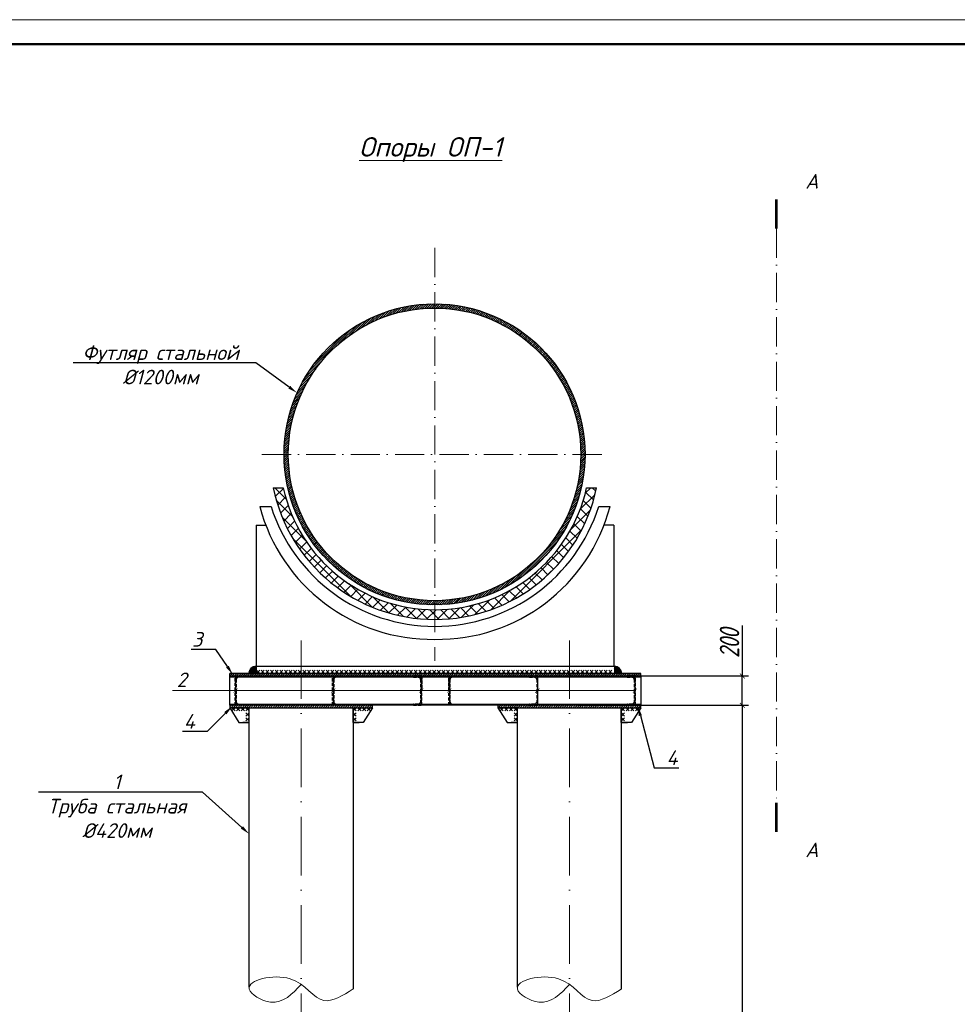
# Model space of a CAD drawing. Header units: millimetres. Extents: x 12962 to 32397, y -4138 to -1429.
# Tile 29 of 41: x 13538 to 13730, y -2257 to -2055. Entities that reach past the tile are written whole.
import ezdxf
from ezdxf import colors
from ezdxf.entities.mleader import LeaderData, LeaderLine
from ezdxf.enums import TextEntityAlignment as Align
from ezdxf.math import Vec2, Vec3

# ---------------------------------------------------------------- set-up
doc = ezdxf.new("R2010")
doc.units = ezdxf.units.MM
for name, pattern in [('ACAD_ISO10W100', [18, 12, -3, 0, -3]), ('DASH', [1.5, 0.5, -0.25, 0.5, -0.25]), ('HIDDEN2', [4.7625, 3.175, -1.5875])]:
    doc.linetypes.add(name, pattern=pattern)
for name, color, linetype in [('1', 7, 'Continuous'), ('DIM', 3, 'Continuous'), ('KOLOD', 250, 'Continuous'), ('OPORA', 250, 'Continuous'), ('ЛИНИИ(та)', 3, 'Continuous'), ('РУССКИЙ', 2, 'Continuous')]:
    doc.layers.add(name, color=color, linetype=linetype)
doc.layers.add('1_В1', color=160, linetype='Continuous', lineweight=100)
doc.layers.add('_1 asosiy', color=7, linetype='Continuous', lineweight=40)
doc.styles.add('НВК_Ш_(3)_И', font='isocpeui.ttf', dxfattribs={"height": 3})
doc.styles.add('НВК_Ш_(4)_И', font='isocpeui.ttf', dxfattribs={"height": 4})
doc.styles.add('Шрифт Р2', font='isocpeui.ttf', dxfattribs={"height": 2})
doc.dimstyles.new('ISOCPEUR ш2', dxfattribs={"dimtxt": 2, "dimasz": 1, "dimexe": 1.25, "dimexo": 0.625, "dimtad": 1, "dimlfac": 0.5, "dimtxsty": 'Шрифт Р2', "dimblk": 'ARCHTICK', "dimcen": 2.5, "dimadec": 0, "dimazin": 0, "dimtfac": 1, "dimtmove": 0, "dimatfit": 3, "dimfxl": 1, "dimarcsym": 0})
pattern_1 = [(45, (3978.2925, 52.58866), (-0.224506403, 0.224506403), [])]

# ---------------------------------------------------------------- blocks, each defined once
blk = doc.blocks.new('_ArchTick')
at = {"color": 0, "linetype": 'ByBlock', "const_width": 0.15}
blk.add_lwpolyline([(-0.5, -0.5), (0.5, 0.5)], dxfattribs=at)
blk = doc.blocks.new('*D1761')
at = {"layer": 'Defpoints', "color": 0, "lineweight": 25, "transparency": 16777216}
for p in [(13652.3, -2189.32), (13686.39, -2189.32), (13652.3, -2195.32)]:
    blk.add_point(p, dxfattribs=at)
at = {"layer": 'KOLOD', "color": 154, "lineweight": -2, "transparency": 16777216}
for p, q in [((13686.39, -2178.99), (13686.39, -2189.32)), ((13652.92, -2189.32), (13687.64, -2189.32)), ((13686.39, -2195.32), (13686.39, -2189.32)), ((13652.92, -2195.32), (13687.64, -2195.32))]:
    blk.add_line(p, q, dxfattribs=at)
for p, rotation in [((13686.39, -2189.32), 90), ((13686.39, -2195.32), 270)]:
    blk.add_blockref('_ArchTick', p, dxfattribs=dict(at, rotation=rotation))
at = {"layer": 'KOLOD', "color": 154, "lineweight": 0, "transparency": 16777216, "insert": (13683.76, -2182.69), "char_height": 4, "attachment_point": 5, "rotation": 90, "style": 'НВК_Ш_(4)_И'}
blk.add_mtext('{\\W0.8;\\T0.9;200}', dxfattribs=at)
blk = doc.blocks.new('*D1795')
at = {"layer": 'Defpoints', "color": 0, "lineweight": 25, "transparency": 16777216}
for p in [(13665.58, -2195.32), (13665.58, -2351.68), (13686.39, -2351.68)]:
    blk.add_point(p, dxfattribs=at)
at = {"layer": 'KOLOD', "color": 154, "lineweight": -2, "transparency": 16777216}
for p, q in [((13666.2, -2195.32), (13687.64, -2195.32)), ((13686.39, -2195.32), (13686.39, -2351.68)), ((13666.2, -2351.68), (13687.64, -2351.68))]:
    blk.add_line(p, q, dxfattribs=at)
for p, rotation in [((13686.39, -2195.32), 90), ((13686.39, -2351.68), 270)]:
    blk.add_blockref('_ArchTick', p, dxfattribs=dict(at, rotation=rotation))
at = {"layer": 'KOLOD', "color": 154, "lineweight": 0, "transparency": 16777216, "insert": (13683.76, -2273.5), "char_height": 4, "attachment_point": 5, "rotation": 90, "style": 'НВК_Ш_(4)_И'}
blk.add_mtext('15000', dxfattribs=at)
blk = doc.blocks.new('*U1596')
at = {"layer": '1', "color": 250, "lineweight": 25}
for points in [[(-0.32, -0.32), (0.32, 0.32)], [(0.32, -0.32), (-0.32, 0.32)]]:
    blk.add_lwpolyline(points, dxfattribs=at)
blk = doc.blocks.new('*U1597')
at = {"layer": '1', "color": 0, "linetype": 'ByBlock', "lineweight": -2, "transparency": 16777216}
for p in [(0, 0), (0.96, 0), (1.92, 0), (2.88, 0)]:
    blk.add_blockref('*U1596', p, dxfattribs=at)
blk = doc.blocks.new('*U1604')
at = {"layer": '1', "color": 250, "lineweight": 25}
for points in [[(-0.32, -0.32), (0.32, 0.32)], [(0.32, -0.32), (-0.32, 0.32)]]:
    blk.add_lwpolyline(points, dxfattribs=at)
blk = doc.blocks.new('*U1605')
at = {"layer": '1', "color": 0, "linetype": 'ByBlock', "lineweight": -2, "transparency": 16777216}
for p in [(0, 0), (0.95, 0), (1.9, 0), (2.85, 0), (3.8, 0), (4.75, 0), (5.7, 0), (6.65, 0), (7.6, 0), (8.55, 0), (9.5, 0), (10.45, 0), (11.4, 0), (12.35, 0), (13.3, 0), (14.25, 0), (15.2, 0), (16.15, 0), (17.1, 0), (18.05, 0), (19, 0), (19.95, 0), (20.9, 0), (21.85, 0), (22.8, 0), (23.75, 0), (24.7, 0), (25.65, 0), (26.6, 0), (27.55, 0), (28.5, 0), (29.45, 0), (30.4, 0), (31.35, 0), (32.3, 0), (33.25, 0), (34.2, 0), (35.15, 0), (36.1, 0), (37.05, 0), (38, 0), (38.95, 0), (39.9, 0), (40.85, 0), (41.8, 0), (42.75, 0), (43.7, 0), (44.65, 0), (45.6, 0), (46.55, 0), (47.5, 0), (48.45, 0), (49.4, 0), (50.35, 0), (51.3, 0), (52.25, 0), (53.2, 0), (54.15, 0), (55.1, 0), (56.05, 0), (57, 0), (57.95, 0), (58.9, 0), (59.85, 0), (60.8, 0), (61.75, 0), (62.7, 0), (63.65, 0), (64.6, 0), (65.55, 0), (66.5, 0), (67.45, 0), (68.4, 0), (69.35, 0), (70.3, 0), (71.25, 0), (72.2, 0)]:
    blk.add_blockref('*U1604', p, dxfattribs=at)
blk = doc.blocks.new('*U1608')
at = {"layer": '1', "color": 250, "lineweight": 25}
for points in [[(-0.32, -0.32), (0.32, 0.32)], [(0.32, -0.32), (-0.32, 0.32)]]:
    blk.add_lwpolyline(points, dxfattribs=at)
blk = doc.blocks.new('*U1609')
at = {"layer": '1', "color": 0, "linetype": 'ByBlock', "lineweight": -2, "transparency": 16777216}
for p in [(0, 0), (0.96, 0), (1.92, 0), (2.88, 0)]:
    blk.add_blockref('*U1608', p, dxfattribs=at)
blk = doc.blocks.new('*U1606')
at = {"layer": '1', "color": 250, "lineweight": 25}
for points in [[(-0.32, -0.32), (0.32, 0.32)], [(0.32, -0.32), (-0.32, 0.32)]]:
    blk.add_lwpolyline(points, dxfattribs=at)
blk = doc.blocks.new('*U1607')
at = {"layer": '1', "color": 0, "linetype": 'ByBlock', "lineweight": -2, "transparency": 16777216}
for p in [(0, 0), (0.96, 0)]:
    blk.add_blockref('*U1606', p, dxfattribs=at)
blk = doc.blocks.new('*U1610')
at = {"layer": '1', "color": 250, "lineweight": 25}
for points in [[(-0.32, -0.32), (0.32, 0.32)], [(0.32, -0.32), (-0.32, 0.32)]]:
    blk.add_lwpolyline(points, dxfattribs=at)
blk = doc.blocks.new('*U1611')
at = {"layer": '1', "color": 0, "linetype": 'ByBlock', "lineweight": -2, "transparency": 16777216}
for p in [(0, 0), (0.96, 0)]:
    blk.add_blockref('*U1610', p, dxfattribs=at)
blk = doc.blocks.new('*U1618')
at = {"layer": '1', "color": 250, "lineweight": 25}
for points in [[(-0.32, -0.32), (0.32, 0.32)], [(0.32, -0.32), (-0.32, 0.32)]]:
    blk.add_lwpolyline(points, dxfattribs=at)
blk = doc.blocks.new('*U1619')
at = {"layer": '1', "color": 0, "linetype": 'ByBlock', "lineweight": -2, "transparency": 16777216}
for p in [(0, 0), (0.96, 0), (1.92, 0), (2.88, 0)]:
    blk.add_blockref('*U1618', p, dxfattribs=at)
blk = doc.blocks.new('*U1614')
at = {"layer": '1', "color": 250, "lineweight": 25}
for points in [[(-0.32, -0.32), (0.32, 0.32)], [(0.32, -0.32), (-0.32, 0.32)]]:
    blk.add_lwpolyline(points, dxfattribs=at)
blk = doc.blocks.new('*U1615')
at = {"layer": '1', "color": 0, "linetype": 'ByBlock', "lineweight": -2, "transparency": 16777216}
for p in [(0, 0), (0.96, 0), (1.92, 0), (2.88, 0)]:
    blk.add_blockref('*U1614', p, dxfattribs=at)
blk = doc.blocks.new('*U1612')
at = {"layer": '1', "color": 250, "lineweight": 25}
for points in [[(-0.32, -0.32), (0.32, 0.32)], [(0.32, -0.32), (-0.32, 0.32)]]:
    blk.add_lwpolyline(points, dxfattribs=at)
blk = doc.blocks.new('*U1613')
at = {"layer": '1', "color": 0, "linetype": 'ByBlock', "lineweight": -2, "transparency": 16777216}
for p in [(0, 0), (0.96, 0)]:
    blk.add_blockref('*U1612', p, dxfattribs=at)
blk = doc.blocks.new('*U1616')
at = {"layer": '1', "color": 250, "lineweight": 25}
for points in [[(-0.32, -0.32), (0.32, 0.32)], [(0.32, -0.32), (-0.32, 0.32)]]:
    blk.add_lwpolyline(points, dxfattribs=at)
blk = doc.blocks.new('*U1617')
at = {"layer": '1', "color": 0, "linetype": 'ByBlock', "lineweight": -2, "transparency": 16777216}
for p in [(0, 0), (0.96, 0)]:
    blk.add_blockref('*U1616', p, dxfattribs=at)
blk = doc.blocks.new('*U38')
at = {"lineweight": 9}
blk.add_line((-20, 415), (574, 415), dxfattribs=at)
at = {"lineweight": 50}
blk.add_line((0, 410), (569, 410), dxfattribs=at)

msp = doc.modelspace()

# ---------------------------------------------------------------- hatches: boundary and pattern name
at = {"lineweight": 0, "ltscale": 10}
h = msp.add_hatch(dxfattribs=at)
h.set_pattern_fill('ANSI31', color=5, scale=0.1)
h.set_pattern_definition(pattern_1)
h.paths.add_polyline_path([(13592.432, -2143.885), (13593.289, -2143.885, -0.4142136), (13623.284, -2113.89), (13623.284, -2113.033, 0.4142136)])
h.paths.add_polyline_path([(13623.284, -2113.033), (13623.284, -2113.89, -0.4142136), (13653.279, -2143.885), (13654.136, -2143.885, 0.4142136)])
h.paths.add_polyline_path([(13651.43, -2154.255), (13652.341, -2154.255, 0.0859066), (13654.136, -2143.885), (13653.279, -2143.885, -0.0884798)])
h.paths.add_polyline_path([(13652.341, -2154.255), (13651.43, -2154.255, -0.3142178), (13623.284, -2173.88), (13623.284, -2174.737, 0.317026)])
h.paths.add_polyline_path([(13595.139, -2154.255), (13594.227, -2154.255, 0.317026), (13623.284, -2174.737), (13623.284, -2173.88, -0.3142178)])
h.paths.add_polyline_path([(13593.289, -2143.885), (13592.432, -2143.885, 0.0859066), (13594.227, -2154.255), (13595.139, -2154.255, -0.0884798)])
at = {"lineweight": 0}
h = msp.add_hatch(dxfattribs=at)
h.set_pattern_fill('ANSI37', color=256, scale=0.5, style=0)
h.set_pattern_definition([(45, (3420.2289, 675.9576), (-1.12253202, 1.12253202), []), (135, (3420.2289, 675.9576), (-1.12253202, -1.12253202), [])])
h.paths.add_polyline_path([(13592.249, -2150.73), (13590.204, -2150.73, 0.3557627), (13623.357, -2177.737), (13623.357, -2175.737, -0.3521107)])
h.paths.add_polyline_path([(13623.357, -2175.737), (13623.357, -2177.737, 0.3557627), (13656.51, -2150.73), (13654.465, -2150.73, -0.3521107)])
at = {"lineweight": 0, "ltscale": 10}
h = msp.add_hatch(dxfattribs=at)
h.set_pattern_fill('ANSI31', color=5, scale=0.1)
h.set_pattern_definition(pattern_1)
h.paths.add_polyline_path([(13665.579, -2189.324), (13665.579, -2188.824), (13623.429, -2188.824), (13623.429, -2189.324)])
h.paths.add_polyline_path([(13581.279, -2188.824), (13581.279, -2189.324), (13623.429, -2189.324), (13623.429, -2188.824)])
h = msp.add_hatch(dxfattribs=at)
h.set_pattern_fill('ANSI31', color=5, scale=0.1)
h.set_pattern_definition(pattern_1)
h.paths.add_polyline_path([(13610.579, -2195.824), (13610.579, -2195.324), (13595.929, -2195.324), (13595.929, -2195.824)])
h.paths.add_polyline_path([(13581.279, -2195.824), (13595.929, -2195.824), (13595.929, -2195.324), (13581.279, -2195.324)])
h = msp.add_hatch(dxfattribs=at)
h.set_pattern_fill('ANSI31', color=5, scale=0.1)
h.set_pattern_definition(pattern_1)
h.paths.add_polyline_path([(13665.579, -2195.824), (13665.579, -2195.324), (13650.929, -2195.324), (13650.929, -2195.824)])
h.paths.add_polyline_path([(13636.279, -2195.824), (13650.929, -2195.824), (13650.929, -2195.324), (13636.279, -2195.324)])
at = {"layer": 'OPORA'}
h = msp.add_hatch(dxfattribs=at)
h.set_pattern_fill('ANSI31', color=256, scale=0.025)
h.set_pattern_definition([(45, (3580.49397, 867.828285), (-0.05612660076, 0.05612660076), [])])
h.paths.add_polyline_path([(13585.198, -2188.832), (13586.69, -2188.824), (13586.69, -2187.34, 0.4142136)])
h = msp.add_hatch(dxfattribs=at)
h.set_pattern_fill('ANSI31', color=256, scale=0.025)
h.set_pattern_definition([(45, (3580.78267, 867.82747), (-0.05612660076, 0.05612660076), [])])
h.paths.add_polyline_path([(13660.167, -2187.341, -0.4142136), (13661.659, -2188.833), (13660.167, -2188.824)])

# ---------------------------------------------------------------- linework, layer by layer
at = {"lineweight": 30, "ltscale": 0.05}
for p, q in [((13590.204, -2150.73), (13592.249, -2150.73)), ((13654.465, -2150.73), (13656.51, -2150.73)), ((13587.456, -2154.585), (13589.759, -2154.585)), ((13656.956, -2154.585), (13659.258, -2154.585)), ((13586.69, -2158.407), (13586.69, -2187.339)), ((13586.69, -2158.407), (13588.693, -2158.407)), ((13660.024, -2158.407), (13658.021, -2158.407)), ((13660.024, -2158.407), (13660.024, -2187.339)), ((13586.69, -2187.33), (13586.69, -2188.832))]:
    msp.add_line(p, q, dxfattribs=at)
msp.add_lwpolyline([(13586.69, -2187.341), (13660.167, -2187.341), (13660.167, -2188.824), (13586.69, -2188.824)], close=True, dxfattribs=at)
at = {"color": 252}
for points in [[(13582.494, -2189.324), (13582.494, -2195.324)], [(13602.494, -2189.324), (13602.494, -2195.324)], [(13620.542, -2189.324), (13620.542, -2195.324)], [(13626.315, -2189.324), (13626.315, -2195.324)], [(13644.364, -2189.324), (13644.364, -2195.324)], [(13664.364, -2189.324), (13664.364, -2195.324)]]:
    msp.add_lwpolyline(points, dxfattribs=at)
at = {"lineweight": 30, "ltscale": 0.05}
for points in [[(13585.198, -2188.832), (13586.69, -2188.824)], [(13661.659, -2188.833), (13660.167, -2188.824)]]:
    msp.add_lwpolyline(points, dxfattribs=at)
for centre, radius, start, end in [((13622.799, -2145.265), 36.551, 194.77301, 270.87502), ((13623.915, -2145.265), 36.551, 269.12498, 345.22699), ((13586.69, -2188.832), 1.492, 90, 180), ((13660.167, -2188.833), 1.492, 0, 90)]:
    msp.add_arc(centre, radius, start, end, dxfattribs=at)
at = {"layer": '1', "color": 252, "linetype": 'ACAD_ISO10W100', "lineweight": 0}
for points in [[(13595.929, -2182.018), (13595.929, -2351.681)], [(13650.929, -2182.018), (13650.929, -2315.956)]]:
    msp.add_lwpolyline(points, dxfattribs=at)
at = {"layer": '1', "color": 250, "lineweight": 25}
msp.add_lwpolyline([(13623.369, -2189.324), (13623.489, -2189.324)], dxfattribs=at)
at = {"layer": '1', "color": 250, "lineweight": 25, "const_width": 0.1}
for points in [[(13582.067, -2192.751), (13582.921, -2191.896)], [(13602.067, -2192.751), (13602.921, -2191.896)], [(13620.115, -2192.751), (13620.969, -2191.896)], [(13625.888, -2192.751), (13626.742, -2191.896)], [(13643.937, -2192.751), (13644.791, -2191.896)], [(13663.937, -2192.751), (13664.791, -2191.896)]]:
    msp.add_lwpolyline(points, dxfattribs=at)
at = {"layer": '1', "color": 250, "lineweight": 0}
msp.add_lwpolyline([(13664.364, -2192.324), (13569.526, -2192.324)], dxfattribs=at)
at = {"layer": 'DIM', "color": 6, "linetype": 'ACAD_ISO10W100', "lineweight": 0, "ltscale": 0.5}
for p, q in [((13623.357, -2101.545), (13623.357, -2186.226)), ((13587.888, -2143.885), (13658.826, -2143.885))]:
    msp.add_line(p, q, dxfattribs=at)
at = {"layer": 'DIM', "color": 252, "linetype": 'ACAD_ISO10W100', "lineweight": 0, "ltscale": 0.5}
msp.add_lwpolyline([(13693.366, -2097.583), (13693.366, -2215.294)], dxfattribs=at)
at = {"layer": 'OPORA'}
msp.add_line((13586.788, -2188.795), (13585.155, -2188.795), dxfattribs=at)
at = {"layer": 'ЛИНИИ(та)', "color": 250, "ltscale": 0.05}
msp.add_line((13634.474, -2178.023), (13634.474, -2178.023), dxfattribs=at)
at = {"layer": 'ЛИНИИ(та)', "color": 250, "lineweight": 30, "ltscale": 0.05}
for p, q in [((13665.579, -2188.824), (13581.279, -2188.824)), ((13587.529, -2195.324), (13584.329, -2195.324))]:
    msp.add_line(p, q, dxfattribs=at)
at = {"layer": 'ЛИНИИ(та)', "color": 250, "ltscale": 500}
for p, q in [((13585.279, -2198.824), (13584.003, -2198.824)), ((13606.579, -2198.824), (13607.855, -2198.824)), ((13640.279, -2198.824), (13639.003, -2198.824)), ((13661.579, -2198.824), (13662.855, -2198.824))]:
    msp.add_line(p, q, dxfattribs=at)
at = {"layer": 'ЛИНИИ(та)', "color": 7}
for points in [[(13693.366, -2097.583, 0.6, 0.6, 0), (13693.36, -2091.583, 0.6, 0.6, 0), (13693.362, -2093.583, 0, 1.2, 0), (13697.362, -2093.579, 0, 0, 0), (13703.362, -2093.573, 0, 0, 0)], [(13693.366, -2215.294, 0.6, 0.6, 0), (13693.36, -2221.294, 0.6, 0.6, 0), (13693.362, -2219.294, 0, 1.2, 0), (13697.362, -2219.298, 0, 0, 0), (13703.362, -2219.304, 0, 0, 0)]]:
    msp.add_lwpolyline(points, format="xyseb", dxfattribs=at)
at = {"layer": 'ЛИНИИ(та)', "color": 250, "lineweight": 30, "ltscale": 0.05}
for points in [[(13581.279, -2189.324), (13581.279, -2188.824)], [(13583.941, -2195.324), (13581.279, -2195.324), (13581.279, -2189.324), (13665.579, -2189.324), (13665.579, -2195.324), (13661.579, -2195.324)], [(13665.579, -2189.324), (13665.579, -2188.824)], [(13665.579, -2195.324), (13581.279, -2195.324)], [(13585.279, -2195.824), (13610.579, -2195.824), (13610.579, -2195.324), (13581.279, -2195.324), (13581.279, -2195.824), (13585.279, -2195.824)], [(13585.279, -2253.106), (13585.279, -2195.824)], [(13605.929, -2195.824), (13605.929, -2195.824), (13606.579, -2195.824), (13606.579, -2253.505)], [(13640.279, -2253.106), (13640.279, -2195.824), (13640.929, -2195.824)], [(13660.929, -2195.824), (13661.579, -2195.824), (13661.579, -2253.505)]]:
    msp.add_lwpolyline(points, dxfattribs=at)
at = {"layer": 'ЛИНИИ(та)', "color": 250, "linetype": 'DASH', "lineweight": 0, "ltscale": 500}
for points in [[(13581.279, -2189.564), (13665.579, -2189.564)], [(13665.579, -2195.084), (13581.279, -2195.084)]]:
    msp.add_lwpolyline(points, dxfattribs=at)
at = {"layer": 'ЛИНИИ(та)', "color": 250, "linetype": 'HIDDEN2', "lineweight": 30, "ltscale": 0.2}
for points in [[(13582.614, -2190.034), (13582.614, -2192.324), (13582.614, -2194.613, 0.3291645), (13583.063, -2195.084), (13584.094, -2195.084), (13584.094, -2195.324), (13582.374, -2195.324), (13582.374, -2192.324), (13582.374, -2189.324), (13584.094, -2189.324), (13584.094, -2189.564), (13583.063, -2189.564, 0.3291645)], [(13602.614, -2190.034), (13602.614, -2192.324), (13602.614, -2194.613, 0.3291645), (13603.063, -2195.084), (13604.094, -2195.084), (13604.094, -2195.324), (13602.374, -2195.324), (13602.374, -2192.324), (13602.374, -2189.324), (13604.094, -2189.324), (13604.094, -2189.564), (13603.063, -2189.564, 0.3291645)], [(13644.244, -2190.034), (13644.244, -2192.324), (13644.244, -2194.613, -0.3291645), (13643.795, -2195.084), (13642.764, -2195.084), (13642.764, -2195.324), (13644.484, -2195.324), (13644.484, -2192.324), (13644.484, -2189.324), (13642.764, -2189.324), (13642.764, -2189.564), (13643.795, -2189.564, -0.3291645)], [(13664.244, -2190.034), (13664.244, -2192.324), (13664.244, -2194.613, -0.3291645), (13663.795, -2195.084), (13662.764, -2195.084), (13662.764, -2195.324), (13664.484, -2195.324), (13664.484, -2192.324), (13664.484, -2189.324), (13662.764, -2189.324), (13662.764, -2189.564), (13663.795, -2189.564, -0.3291645)]]:
    msp.add_lwpolyline(points, format="xyb", close=True, dxfattribs=at)
for points in [[(13620.662, -2189.324), (13618.942, -2189.324), (13618.942, -2189.564), (13619.973, -2189.564, -0.3291645), (13620.422, -2190.034), (13620.422, -2192.324), (13620.422, -2194.613, -0.3291645), (13619.973, -2195.084), (13618.942, -2195.084), (13618.942, -2195.324), (13620.662, -2195.324), (13620.662, -2192.324), (13620.662, -2189.324), (13620.662, -2192.324)], [(13626.195, -2189.324), (13627.915, -2189.324), (13627.915, -2189.564), (13626.884, -2189.564, 0.3291645), (13626.435, -2190.034), (13626.435, -2192.324), (13626.435, -2194.613, 0.3291645), (13626.884, -2195.084), (13627.915, -2195.084), (13627.915, -2195.324), (13626.195, -2195.324), (13626.195, -2192.324), (13626.195, -2189.324), (13626.195, -2192.324)]]:
    msp.add_lwpolyline(points, format="xyb", dxfattribs=at)
at = {"layer": 'ЛИНИИ(та)', "color": 250, "linetype": 'DASH', "ltscale": 500}
for points in [[(13595.929, -2195.324), (13581.279, -2195.324)], [(13665.579, -2195.324), (13650.929, -2195.324)]]:
    msp.add_lwpolyline(points, dxfattribs=at)
at = {"layer": 'ЛИНИИ(та)', "color": 0, "lineweight": 30, "ltscale": 0.05}
for points in [[(13585.279, -2195.824), (13581.279, -2195.824), (13583.186, -2198.824), (13585.279, -2198.824), (13585.279, -2195.824)], [(13606.579, -2195.824), (13610.579, -2195.824), (13608.672, -2198.824), (13606.579, -2198.824), (13606.579, -2195.824)], [(13640.279, -2195.824), (13636.279, -2195.824), (13638.186, -2198.824), (13640.279, -2198.824), (13640.279, -2195.824)], [(13661.579, -2195.824), (13665.579, -2195.824), (13663.672, -2198.824), (13661.579, -2198.824), (13661.579, -2195.824)]]:
    msp.add_lwpolyline(points, dxfattribs=at)
at = {"layer": 'ЛИНИИ(та)', "color": 250, "lineweight": 30, "ltscale": 0.05}
msp.add_lwpolyline([(13636.279, -2195.824), (13665.579, -2195.824), (13665.579, -2195.324), (13636.279, -2195.324)], close=True, dxfattribs=at)
at = {"layer": 'ЛИНИИ(та)', "color": 0, "lineweight": 30, "ltscale": 0.05}
for radius in [30.852, 29.995]:
    msp.add_circle((13623.284, -2143.885), radius, dxfattribs=at)
for radius, start, end in [(33.852, 191.66536, 348.33464), (31.852, 192.40914, 347.59086), (35.261, 197.66476, 270), (35.261, 270, 342.33524)]:
    msp.add_arc((13623.357, -2143.885), radius, start, end, dxfattribs=at)
at = {"layer": 'ЛИНИИ(та)', "color": 250, "lineweight": 0, "ltscale": 500}
for points in [[(13606.591, -2253.473), (13600.596, -2255.873), (13593.668, -2251.397), (13585.279, -2253.505), (13589.672, -2256.18), (13595.929, -2252.554)], [(13661.579, -2253.505), (13655.596, -2255.873), (13648.668, -2251.397), (13640.279, -2253.505), (13644.672, -2256.18), (13650.929, -2252.554)]]:
    msp.add_spline(points, degree=3, dxfattribs=at)

# ---------------------------------------------------------------- block references
at = {"layer": '1', "color": 250, "lineweight": 0}
msp.add_blockref('*U1605', (13587.11, -2188.474), dxfattribs=at)
at = {"layer": '1', "color": 250, "lineweight": 0, "extrusion": (0, 0, -1), "zscale": -1}
for name, p in [('*U1609', (-13584.934, -2196.145)), ('*U1615', (-13639.934, -2196.145))]:
    msp.add_blockref(name, p, dxfattribs=at)
at = {"layer": '1', "color": 250, "lineweight": 0, "extrusion": (0, 0, -1), "xscale": -1, "zscale": -1}
for name, p in [('*U1597', (-13606.924, -2196.145)), ('*U1619', (-13661.924, -2196.145))]:
    msp.add_blockref(name, p, dxfattribs=at)
at = {"layer": '1', "color": 250, "lineweight": 0, "xscale": -1, "rotation": 269.9999999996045}
for name, p in [('*U1607', (13584.934, -2198.188)), ('*U1613', (13639.934, -2198.188))]:
    msp.add_blockref(name, p, dxfattribs=at)
at = {"layer": '1', "color": 250, "lineweight": 0, "rotation": 90.00000000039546}
for name, p in [('*U1611', (13606.924, -2198.188)), ('*U1617', (13661.924, -2198.188))]:
    msp.add_blockref(name, p, dxfattribs=at)
at = {"layer": '_1 asosiy', "color": 0, "ltscale": 30}
msp.add_blockref('*U38', (13367.344, -2469.772), dxfattribs=at)

# ---------------------------------------------------------------- texts
at = {"layer": 'KOLOD', "color": 154, "lineweight": 0, "insert": (13607.806, -2078.854), "char_height": 4, "width": 30.15, "attachment_point": 1, "style": 'НВК_Ш_(3)_И'}
msp.add_mtext('{\\LОпоры ОП-1}', dxfattribs=at)
at = {"layer": 'РУССКИЙ', "color": 154, "style": 'НВК_Ш_(4)_И'}
for p in [(13701.992, -2089.41), (13701.992, -2226.466)]:
    msp.add_text('А', height=3, dxfattribs=at).set_placement(p, align=Align.RIGHT)
at = {"layer": 'РУССКИЙ', "color": 154, "style": 'НВК_Ш_(3)_И'}
msp.add_text('2', height=3, dxfattribs=at).set_placement((13570.417, -2191.606))

# ---------------------------------------------------------------- dimensions: what is measured, and where the dimension line sits
at = {"layer": 'KOLOD', "color": 154, "lineweight": 0}
dim = msp.add_linear_dim(base=(13686.386, -2189.324), p1=(13652.299, -2195.324), p2=(13652.299, -2189.324), angle=90, text='{\\W0.8;\\T0.9;200}', dimstyle='ISOCPEUR ш2', override={"dimtxt": 4, "dimtxsty": 'НВК_Ш_(4)_И', "dimclrd": 154, "dimclre": 154, "dimclrt": 154, "dimtmove": 1}, dxfattribs=at)
dim.commit()
dim.dimension.update_dxf_attribs({"geometry": '*D1761', "text_midpoint": (13687.533, -2182.693), "dimtype": 160})
dim = msp.add_aligned_dim(p1=(13665.579, -2195.324), p2=(13665.579, -2351.681), distance=20.807, text='15000', dimstyle='ISOCPEUR ш2', override={"dimtxt": 4, "dimtxsty": 'НВК_Ш_(4)_И', "dimclrd": 154, "dimclre": 154, "dimclrt": 154, "dimtmove": 1}, dxfattribs=at)
dim.commit()
dim.dimension.update_dxf_attribs({"geometry": '*D1795', "text_midpoint": (13683.761, -2273.502)})

# ---------------------------------------------------------------- leaders
at = {"layer": '1_В1', "color": 154, "lineweight": 0}
ml = msp.add_multileader_mtext('Standard', dxfattribs=at)
ml.set_content('{\\C154;Футляр стальной\\P%%C1200мм}', color=176, style='НВК_Ш_(3)_И')
ml.set_leader_properties(color=154)
ml.build(insert=Vec2(0, 0))
ml.multileader.update_dxf_attribs({"text_left_attachment_type": 6, "text_right_attachment_type": 6, "dogleg_length": 0.5, "arrow_head_size": 2})
ctx = ml.context
ctx.base_point, ctx.char_height, ctx.arrow_head_size, ctx.plane_origin = Vec3(13548.135, -2125.132), 3, 2, Vec3(13802.615, -2148.1)
ctx.left_attachment, ctx.right_attachment, ctx.text_align_type = 6, 6, 1
notes = []
notes.append((ctx, [(0, (1, 1, 0), (13586.63, -2125.132), (-1, 0), 0.5, [(0, [(13595.121, -2131.29)], 0, [])])]))
ctx.mtext.insert, ctx.mtext.width, ctx.mtext.alignment, ctx.mtext.flow_direction = Vec3(13567.133, -2121.532), 36.64568, 2, 5
ml = msp.add_multileader_mtext('Standard', dxfattribs=at)
ml.set_content('{\\C154;3}', color=176, style='НВК_Ш_(3)_И')
ml.set_leader_properties(color=154)
ml.build(insert=Vec2(0, 0))
ml.multileader.update_dxf_attribs({"text_left_attachment_type": 6, "text_right_attachment_type": 6, "dogleg_length": 0.749, "arrow_head_size": 2})
ctx = ml.context
ctx.base_point, ctx.char_height, ctx.arrow_head_size, ctx.plane_origin = Vec3(13571.577, -2183.904), 3, 2, Vec3(13499.42, -2173.252)
ctx.left_attachment, ctx.right_attachment, ctx.text_align_type = 6, 6, 1
notes.append((ctx, [(1, (1, 1, 0), (13578.453, -2183.904), (-1, 0), 0.749, [(1, [(13581.932, -2189.057)], 0, [])])]))
ctx.mtext.insert, ctx.mtext.width, ctx.mtext.alignment, ctx.mtext.flow_direction = Vec3(13574.641, -2180.304), 57.71476, 2, 5
ml = msp.add_multileader_mtext('Standard', dxfattribs=at)
ml.set_content('{\\C154;4}', color=176, style='НВК_Ш_(3)_И')
ml.set_leader_properties(color=154)
ml.build(insert=Vec2(0, 0))
ml.multileader.update_dxf_attribs({"text_left_attachment_type": 6, "text_right_attachment_type": 6, "dogleg_length": 0.749, "arrow_head_size": 2})
ctx = ml.context
ctx.base_point, ctx.char_height, ctx.arrow_head_size, ctx.plane_origin = Vec3(13570.079, -2200.723), 3, 2, Vec3(13499.42, -2188.701)
ctx.left_attachment, ctx.right_attachment, ctx.text_align_type = 6, 6, 1
notes.append((ctx, [(1, (1, 1, 0), (13576.679, -2200.723), (-1, 0), 0.749, [(1, [(13581.804, -2195.515)], 0, [])])]))
ctx.mtext.insert, ctx.mtext.width, ctx.mtext.alignment, ctx.mtext.flow_direction = Vec3(13573.005, -2197.123), 57.71476, 2, 5
at = {"layer": '1_В1', "color": 154, "lineweight": 25}
ml = msp.add_multileader_mtext('Standard', dxfattribs=at)
ml.set_content('{\\C154;4}', color=176, style='НВК_Ш_(3)_И')
ml.set_leader_properties(color=154)
ml.build(insert=Vec2(0, 0))
ml.multileader.update_dxf_attribs({"text_left_attachment_type": 6, "text_right_attachment_type": 6, "dogleg_length": 0.749, "arrow_head_size": 2})
ctx = ml.context
ctx.base_point, ctx.char_height, ctx.arrow_head_size, ctx.plane_origin = Vec3(13669.053, -2208.173), 3, 2, Vec3(13747.351, -2188.701)
ctx.left_attachment, ctx.right_attachment, ctx.text_align_type = 6, 6, 1
notes.append((ctx, [(1, (1, 1, 0), (13668.304, -2208.173), (1, 0), 0.749, [(1, [(13664.967, -2195.515)], 0, [])])]))
ctx.mtext.insert, ctx.mtext.width, ctx.mtext.alignment, ctx.mtext.flow_direction = Vec3(13671.979, -2204.573), 57.71476, 2, 5
at = {"layer": '1_В1', "color": 154, "lineweight": 0}
ml = msp.add_multileader_mtext('Standard', dxfattribs=at)
ml.set_content('{\\C154;1 \\PТруба стальная\\P%%C420мм}', color=176, style='НВК_Ш_(3)_И')
ml.set_leader_properties(color=154)
ml.build(insert=Vec2(0, 0))
ml.multileader.update_dxf_attribs({"text_left_attachment_type": 6, "text_right_attachment_type": 6, "dogleg_length": 0.5, "arrow_head_size": 2})
ctx = ml.context
ctx.base_point, ctx.char_height, ctx.arrow_head_size, ctx.plane_origin = Vec3(13540.775, -2213.115), 3, 2, Vec3(13799.401, -2236.083)
ctx.left_attachment, ctx.right_attachment, ctx.text_align_type = 6, 6, 1
notes.append((ctx, [(0, (1, 1, 0), (13575.735, -2213.115), (-1, 0), 0.146, [(0, [(13585.279, -2221.714)], 0, [])])]))
ctx.mtext.insert, ctx.mtext.width, ctx.mtext.alignment, ctx.mtext.flow_direction = Vec3(13558.182, -2209.515), 31.92091, 2, 5
for ctx, leaders in notes:
    for number, flags, end, landing, length, lines in leaders:
        leader = LeaderData()
        leader.index, (leader.has_last_leader_line, leader.has_dogleg_vector, leader.attachment_direction) = number, flags
        leader.last_leader_point, leader.dogleg_vector, leader.dogleg_length = Vec3(end), Vec3(landing), length
        for number, points, colour, breaks in lines:
            line = LeaderLine()
            line.index, line.vertices, line.color, line.breaks = number, Vec3.list(points), colors.encode_raw_color(colour), breaks
            leader.lines.append(line)
        ctx.leaders.append(leader)

doc.saveas('drawing.dxf')
